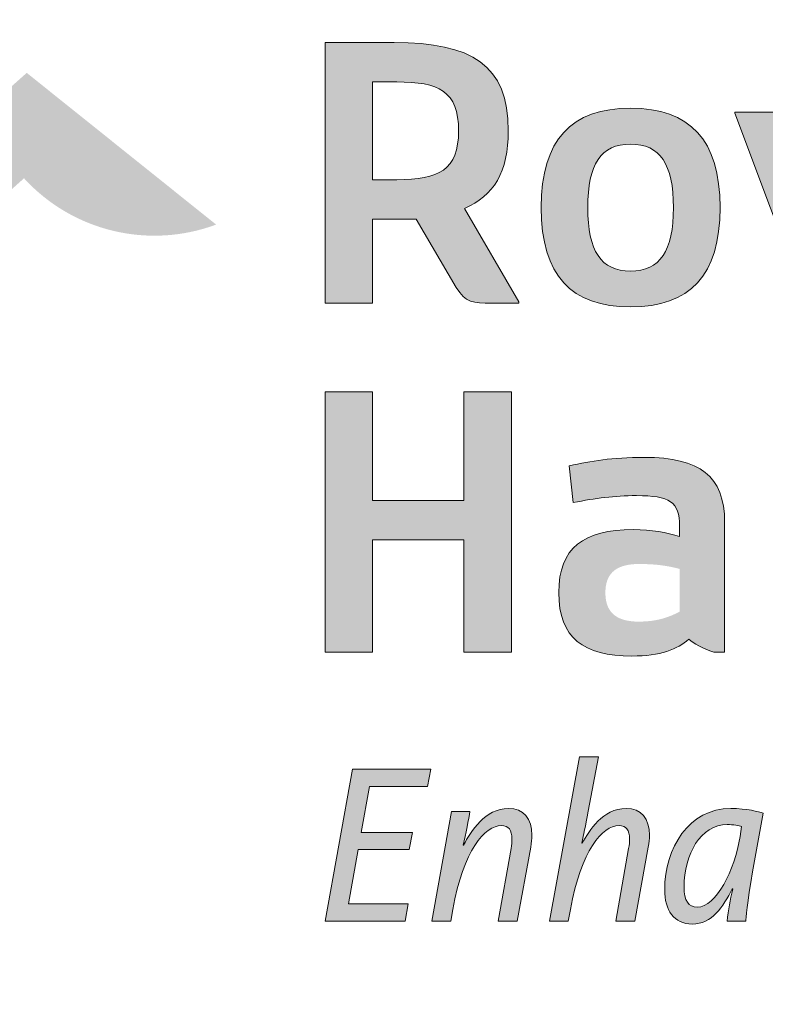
# Paper-space layout 'A3s' of a CAD drawing. Header units: metres. Extents: x 0 to 297, y 0 to 420.
# Tile 5 of 14: x 200.43 to 206.39, y 36.84 to 44.71. Entities that reach past the tile are written whole.
import ezdxf
from ezdxf.enums import TextEntityAlignment as Align

# ---------------------------------------------------------------- set-up
doc = ezdxf.new("R2010")
doc.units = ezdxf.units.M
doc.layers.add('X-XX-AL-TEKENBLAD_TITELBLOK-S', color=7, linetype='Continuous', lineweight=25)
doc.styles.add('RHTITLEBLOCK', font='arial.ttf')
doc.styles.add('RHTITLEBLOCK2', font='txt')

# ---------------------------------------------------------------- blocks, each defined once
blk = doc.blocks.new('RHDHV-NL-in bewerking')
at = {"color": 252, "style": 'RHTITLEBLOCK', "width": 0.9}
blk.add_text('in bewerking', height=12.5, rotation=20, dxfattribs=at).set_placement((-170, 5))
blk.add_attdef('DATE', (-81.7541, 37.1189), '', height=12.5, rotation=20, dxfattribs=at)
blk = doc.blocks.new('*U11')
h = blk.add_hatch(color=256)
h.dxf.hatch_style = 1
h.set_gradient(color1=(75, 173, 114), color2=(206, 217, 51), rotation=90, tint=1, name='HEMISPHERICAL')
h.paths.add_polyline_path([(-88.4145, 21.7625), (-86.5341, 23.4428, 0.305654), (-84.9985, 23.0727), (-86.5123, 24.2862), (-87.7484, 23.187), (-87.3943, 25.2578), (-88.3557, 25.1776, 0.247154)])
at = {"true_color": 0x00577e}
h = blk.add_hatch(color=146, dxfattribs=at)
h.dxf.hatch_style = 2
edge = h.paths.add_edge_path()
edge.add_spline(control_points=[(-84.1265, 24.5284), (-84.1265, 24.5284), (-83.5766, 24.5284), (-83.5766, 24.5284), (-82.9565, 24.5284), (-82.6631, 24.3541), (-82.6631, 23.8226), (-82.6631, 23.4927), (-82.7793, 23.3002), (-83.0144, 23.2025), (-83.0144, 23.2025), (-82.5777, 22.4539), (-82.5777, 22.4539), (-82.5777, 22.4539), (-82.5777, 22.445), (-82.5777, 22.445), (-82.5777, 22.445), (-82.7976, 22.445), (-82.7976, 22.445), (-82.9443, 22.445), (-83.0051, 22.445), (-83.0785, 22.5701), (-83.0785, 22.5701), (-83.3993, 23.117), (-83.3993, 23.117), (-83.3993, 23.117), (-83.7476, 23.117), (-83.7476, 23.117), (-83.7476, 23.117), (-83.7476, 22.445), (-83.7476, 22.445), (-83.7476, 22.445), (-84.1265, 22.445), (-84.1265, 22.445), (-84.1265, 22.445), (-84.1265, 24.5284), (-84.1265, 24.5284)], knot_values=[0, 0, 0, 0, 1, 1, 1, 2, 2, 2, 3, 3, 3, 4, 4, 4, 5, 5, 5, 6, 6, 6, 7, 7, 7, 8, 8, 8, 9, 9, 9, 10, 10, 10, 11, 11, 11, 12, 12, 12, 12], degree=3, periodic=0)
edge = h.paths.add_edge_path()
edge.add_spline(control_points=[(-83.5553, 24.2137), (-83.5553, 24.2137), (-83.7476, 24.2137), (-83.7476, 24.2137), (-83.7476, 24.2137), (-83.7476, 23.4316), (-83.7476, 23.4316), (-83.7476, 23.4316), (-83.5553, 23.4316), (-83.5553, 23.4316), (-83.2191, 23.4316), (-83.0604, 23.5081), (-83.0604, 23.8226), (-83.0604, 24.1404), (-83.2191, 24.2137), (-83.5553, 24.2137)], knot_values=[0, 0, 0, 0, 1, 1, 1, 2, 2, 2, 3, 3, 3, 4, 4, 4, 5, 5, 5, 5], degree=3, periodic=0)
h = blk.add_hatch(color=146, dxfattribs=at)
h.dxf.hatch_style = 2
edge = h.paths.add_edge_path()
edge.add_spline(control_points=[(-81.6854, 24.0029), (-81.2119, 24.0029), (-80.9703, 23.7524), (-80.9703, 23.2087), (-80.9703, 22.6648), (-81.2119, 22.4144), (-81.6854, 22.4144), (-82.1588, 22.4144), (-82.4, 22.6648), (-82.4, 23.2087), (-82.4, 23.7524), (-82.1588, 24.0029), (-81.6854, 24.0029)], knot_values=[0, 0, 0, 0, 1, 1, 1, 2, 2, 2, 3, 3, 3, 4, 4, 4, 4], degree=3, periodic=0)
edge = h.paths.add_edge_path()
edge.add_spline(control_points=[(-81.6854, 22.7013), (-81.4502, 22.7013), (-81.343, 22.8606), (-81.343, 23.2087), (-81.343, 23.5569), (-81.4502, 23.7157), (-81.6854, 23.7157), (-81.9237, 23.7157), (-82.0274, 23.5569), (-82.0274, 23.2087), (-82.0274, 22.8606), (-81.9237, 22.7013), (-81.6854, 22.7013)], knot_values=[0, 0, 0, 0, 1, 1, 1, 2, 2, 2, 3, 3, 3, 4, 4, 4, 4], degree=3, periodic=0)
h = blk.add_hatch(color=146, dxfattribs=at)
h.dxf.hatch_style = 2
edge = h.paths.add_edge_path()
edge.add_spline(control_points=[(-80.4845, 21.9071), (-80.4845, 21.9071), (-80.2829, 22.445), (-80.2829, 22.445), (-80.2829, 22.445), (-80.8512, 23.9631), (-80.8512, 23.9631), (-80.8512, 23.9631), (-80.8512, 23.9724), (-80.8512, 23.9724), (-80.8512, 23.9724), (-80.506, 23.9724), (-80.506, 23.9724), (-80.506, 23.9724), (-80.2402, 23.2362), (-80.2402, 23.2362), (-80.1821, 23.0742), (-80.1454, 22.9519), (-80.1118, 22.8116), (-80.1118, 22.8116), (-80.1056, 22.8116), (-80.1056, 22.8116), (-80.0722, 22.9519), (-80.0354, 23.0834), (-79.9804, 23.2362), (-79.9804, 23.2362), (-79.7116, 23.9724), (-79.7116, 23.9724), (-79.7116, 23.9724), (-79.3542, 23.9724), (-79.3542, 23.9724), (-79.3542, 23.9724), (-79.3542, 23.9631), (-79.3542, 23.9631), (-79.3542, 23.9631), (-80.0874, 22.008), (-80.0874, 22.008), (-80.1271, 21.898), (-80.2278, 21.898), (-80.3746, 21.898), (-80.3746, 21.898), (-80.4845, 21.898), (-80.4845, 21.898), (-80.4845, 21.898), (-80.4845, 21.9071), (-80.4845, 21.9071)], knot_values=[0, 0, 0, 0, 1, 1, 1, 2, 2, 2, 3, 3, 3, 4, 4, 4, 5, 5, 5, 6, 6, 6, 7, 7, 7, 8, 8, 8, 9, 9, 9, 10, 10, 10, 11, 11, 11, 12, 12, 12, 13, 13, 13, 14, 14, 14, 15, 15, 15, 15], degree=3, periodic=0)
h = blk.add_hatch(color=146, dxfattribs=at)
h.dxf.hatch_style = 2
h.paths.add_polyline_path([(-83.0176, 20.5502), (-83.7476, 20.5502), (-83.7476, 19.6522), (-84.1265, 19.6522), (-84.1265, 21.7355), (-83.7476, 21.7355), (-83.7476, 20.8649), (-83.0176, 20.8649), (-83.0176, 21.7355), (-82.6387, 21.7355), (-82.6387, 19.6522), (-83.0176, 19.6522)])
h = blk.add_hatch(color=146, dxfattribs=at)
h.dxf.hatch_style = 2
edge = h.paths.add_edge_path()
edge.add_spline(control_points=[(-80.9338, 20.6909), (-80.9338, 20.6909), (-80.9338, 19.6522), (-80.9338, 19.6522), (-80.9338, 19.6522), (-81.0194, 19.6522), (-81.0194, 19.6522), (-81.1109, 19.6826), (-81.1813, 19.7224), (-81.221, 19.7557), (-81.3124, 19.6764), (-81.4438, 19.6215), (-81.6761, 19.6215), (-82.061, 19.6215), (-82.2595, 19.7649), (-82.2595, 20.1288), (-82.2595, 20.4892), (-82.061, 20.6328), (-81.6639, 20.6328), (-81.5174, 20.6328), (-81.395, 20.6083), (-81.2943, 20.5777), (-81.2943, 20.5777), (-81.2943, 20.6602), (-81.2943, 20.6602), (-81.2943, 20.8558), (-81.3705, 20.9047), (-81.6394, 20.9047), (-81.8165, 20.9047), (-81.9663, 20.8832), (-82.1435, 20.8496), (-82.1435, 20.8496), (-82.1771, 21.143), (-82.1771, 21.143), (-81.9939, 21.1825), (-81.8441, 21.2102), (-81.5751, 21.2102), (-81.1324, 21.2102), (-80.9338, 21.0634), (-80.9338, 20.6909)], knot_values=[0, 0, 0, 0, 1, 1, 1, 2, 2, 2, 3, 3, 3, 4, 4, 4, 5, 5, 5, 6, 6, 6, 7, 7, 7, 8, 8, 8, 9, 9, 9, 10, 10, 10, 11, 11, 11, 12, 12, 12, 13, 13, 13, 13], degree=3, periodic=0)
edge = h.paths.add_edge_path()
edge.add_spline(control_points=[(-81.2943, 19.9757), (-81.2943, 19.9757), (-81.2943, 20.3184), (-81.2943, 20.3184), (-81.383, 20.3426), (-81.4806, 20.3579), (-81.6182, 20.3579), (-81.8227, 20.3579), (-81.8869, 20.2633), (-81.8869, 20.1288), (-81.8869, 19.9911), (-81.8227, 19.8967), (-81.6182, 19.8967), (-81.4685, 19.8967), (-81.3705, 19.9362), (-81.2943, 19.9757)], knot_values=[0, 0, 0, 0, 1, 1, 1, 2, 2, 2, 3, 3, 3, 4, 4, 4, 5, 5, 5, 5], degree=3, periodic=0)
at = {"true_color": 0x0086a8}
h = blk.add_hatch(color=134, dxfattribs=at)
h.dxf.hatch_style = 2
edge = h.paths.add_edge_path()
edge.add_spline(control_points=[(-82.0938, 18.8147), (-82.0938, 18.8147), (-81.9423, 18.8147), (-81.9423, 18.8147), (-81.9423, 18.8147), (-82.0244, 18.38), (-82.0244, 18.38), (-82.0482, 18.2504), (-82.0591, 18.1974), (-82.0755, 18.1245), (-82.0755, 18.1245), (-82.0719, 18.1245), (-82.0719, 18.1245), (-82.0171, 18.2248), (-81.9094, 18.4021), (-81.7213, 18.4021), (-81.599, 18.4021), (-81.5351, 18.3217), (-81.5351, 18.1883), (-81.5351, 18.1592), (-81.5387, 18.128), (-81.5442, 18.0933), (-81.5442, 18.0933), (-81.6519, 17.5), (-81.6519, 17.5), (-81.6519, 17.5), (-81.8035, 17.5), (-81.8035, 17.5), (-81.8035, 17.5), (-81.7012, 18.0823), (-81.7012, 18.0823), (-81.6958, 18.1097), (-81.694, 18.1353), (-81.694, 18.1573), (-81.694, 18.2302), (-81.7213, 18.2649), (-81.7779, 18.2649), (-81.9112, 18.2649), (-82.0811, 18.0678), (-82.1669, 17.5949), (-82.1669, 17.5949), (-82.1833, 17.5), (-82.1833, 17.5), (-82.1833, 17.5), (-82.3348, 17.5), (-82.3348, 17.5), (-82.3348, 17.5), (-82.0938, 18.8147), (-82.0938, 18.8147)], knot_values=[0, 0, 0, 0, 1, 1, 1, 2, 2, 2, 3, 3, 3, 4, 4, 4, 5, 5, 5, 6, 6, 6, 7, 7, 7, 8, 8, 8, 9, 9, 9, 10, 10, 10, 11, 11, 11, 12, 12, 12, 13, 13, 13, 14, 14, 14, 15, 15, 15, 16, 16, 16, 16], degree=3, periodic=0)
h = blk.add_hatch(color=134, dxfattribs=at)
h.dxf.hatch_style = 2
h.paths.add_polyline_path([(-83.9097, 18.716), (-83.2834, 18.716), (-83.309, 18.5772), (-83.7727, 18.5772), (-83.8403, 18.2103), (-83.4295, 18.2103), (-83.455, 18.0734), (-83.8622, 18.0734), (-83.9408, 17.6388), (-83.4623, 17.6388), (-83.4879, 17.5), (-84.127, 17.5)])
h = blk.add_hatch(color=134, dxfattribs=at)
h.dxf.hatch_style = 2
edge = h.paths.add_edge_path()
edge.add_spline(control_points=[(-83.1159, 18.3781), (-83.1159, 18.3781), (-82.9698, 18.3781), (-82.9698, 18.3781), (-82.9789, 18.3217), (-83.0026, 18.1939), (-83.0246, 18.1097), (-83.0246, 18.1097), (-83.0209, 18.1097), (-83.0209, 18.1097), (-82.9607, 18.2211), (-82.8493, 18.4021), (-82.6612, 18.4021), (-82.5389, 18.4021), (-82.4749, 18.3217), (-82.4749, 18.1883), (-82.4749, 18.1592), (-82.4786, 18.128), (-82.4841, 18.0933), (-82.4841, 18.0933), (-82.5918, 17.5), (-82.5918, 17.5), (-82.5918, 17.5), (-82.7434, 17.5), (-82.7434, 17.5), (-82.7434, 17.5), (-82.6411, 18.0823), (-82.6411, 18.0823), (-82.6356, 18.1097), (-82.6338, 18.1353), (-82.6338, 18.1573), (-82.6338, 18.2302), (-82.6612, 18.2649), (-82.7178, 18.2649), (-82.8511, 18.2649), (-83.0209, 18.0678), (-83.1067, 17.5949), (-83.1067, 17.5949), (-83.1232, 17.5), (-83.1232, 17.5), (-83.1232, 17.5), (-83.2747, 17.5), (-83.2747, 17.5), (-83.2747, 17.5), (-83.1159, 18.3781), (-83.1159, 18.3781)], knot_values=[0, 0, 0, 0, 1, 1, 1, 2, 2, 2, 3, 3, 3, 4, 4, 4, 5, 5, 5, 6, 6, 6, 7, 7, 7, 8, 8, 8, 9, 9, 9, 10, 10, 10, 11, 11, 11, 12, 12, 12, 13, 13, 13, 14, 14, 14, 15, 15, 15, 15], degree=3, periodic=0)
h = blk.add_hatch(color=134, dxfattribs=at)
h.dxf.hatch_style = 2
edge = h.paths.add_edge_path()
edge.add_spline(control_points=[(-81.4132, 17.752), (-81.4132, 18.0861), (-81.2197, 18.4021), (-80.8855, 18.4021), (-80.7541, 18.4021), (-80.6628, 18.3763), (-80.6263, 18.3636), (-80.6263, 18.3636), (-80.7103, 17.8962), (-80.7103, 17.8962), (-80.7541, 17.6514), (-80.7651, 17.5126), (-80.7651, 17.5), (-80.7651, 17.5), (-80.9148, 17.5), (-80.9148, 17.5), (-80.9038, 17.5912), (-80.8911, 17.6697), (-80.8691, 17.7593), (-80.8691, 17.7593), (-80.8728, 17.7593), (-80.8728, 17.7593), (-80.9458, 17.6148), (-81.0353, 17.4779), (-81.1942, 17.4779), (-81.3384, 17.4779), (-81.4132, 17.5893), (-81.4132, 17.752)], knot_values=[0, 0, 0, 0, 1, 1, 1, 2, 2, 2, 3, 3, 3, 4, 4, 4, 5, 5, 5, 6, 6, 6, 7, 7, 7, 8, 8, 8, 9, 9, 9, 9], degree=3, periodic=0)
edge = h.paths.add_edge_path()
edge.add_spline(control_points=[(-80.8107, 18.1791), (-80.8107, 18.1791), (-80.7979, 18.2576), (-80.7979, 18.2576), (-80.818, 18.2649), (-80.8655, 18.2741), (-80.913, 18.2741), (-81.1266, 18.2741), (-81.258, 18.035), (-81.258, 17.7757), (-81.258, 17.6624), (-81.2215, 17.6132), (-81.1521, 17.6132), (-81.0042, 17.6132), (-80.8509, 17.9072), (-80.8107, 18.1791)], knot_values=[0, 0, 0, 0, 1, 1, 1, 2, 2, 2, 3, 3, 3, 4, 4, 4, 5, 5, 5, 5], degree=3, periodic=0)
at = {"color": 146, "lineweight": 0, "true_color": 0x00577e}
blk.add_lwpolyline([(-83.0176, 20.5502), (-83.7476, 20.5502), (-83.7476, 19.6522), (-84.1265, 19.6522), (-84.1265, 21.7355), (-83.7476, 21.7355), (-83.7476, 20.8649), (-83.0176, 20.8649), (-83.0176, 21.7355), (-82.6387, 21.7355), (-82.6387, 19.6522), (-83.0176, 19.6522), (-83.0176, 20.5502)], dxfattribs=at)
at = {"color": 134, "lineweight": 0, "true_color": 0x0086a8}
blk.add_lwpolyline([(-83.9097, 18.716), (-83.2834, 18.716), (-83.309, 18.5772), (-83.7727, 18.5772), (-83.8403, 18.2103), (-83.4295, 18.2103), (-83.455, 18.0734), (-83.8622, 18.0734), (-83.9408, 17.6388), (-83.4623, 17.6388), (-83.4879, 17.5), (-84.127, 17.5), (-83.9097, 18.716)], dxfattribs=at)
at = {"color": 146, "lineweight": 0, "true_color": 0x00577e}
for points, knots in [([(-84.1265, 24.5284), (-84.1265, 24.5284), (-83.5766, 24.5284), (-83.5766, 24.5284), (-82.9565, 24.5284), (-82.6631, 24.3541), (-82.6631, 23.8226), (-82.6631, 23.4927), (-82.7793, 23.3002), (-83.0144, 23.2025), (-83.0144, 23.2025), (-82.5777, 22.4539), (-82.5777, 22.4539), (-82.5777, 22.4539), (-82.5777, 22.445), (-82.5777, 22.445), (-82.5777, 22.445), (-82.7976, 22.445), (-82.7976, 22.445), (-82.9443, 22.445), (-83.0051, 22.445), (-83.0785, 22.5701), (-83.0785, 22.5701), (-83.3993, 23.117), (-83.3993, 23.117), (-83.3993, 23.117), (-83.7476, 23.117), (-83.7476, 23.117), (-83.7476, 23.117), (-83.7476, 22.445), (-83.7476, 22.445), (-83.7476, 22.445), (-84.1265, 22.445), (-84.1265, 22.445), (-84.1265, 22.445), (-84.1265, 24.5284), (-84.1265, 24.5284)], [0, 0, 0, 0, 1, 1, 1, 2, 2, 2, 3, 3, 3, 4, 4, 4, 5, 5, 5, 6, 6, 6, 7, 7, 7, 8, 8, 8, 9, 9, 9, 10, 10, 10, 11, 11, 11, 12, 12, 12, 12]), ([(-83.5553, 24.2137), (-83.5553, 24.2137), (-83.7476, 24.2137), (-83.7476, 24.2137), (-83.7476, 24.2137), (-83.7476, 23.4316), (-83.7476, 23.4316), (-83.7476, 23.4316), (-83.5553, 23.4316), (-83.5553, 23.4316), (-83.2191, 23.4316), (-83.0604, 23.5081), (-83.0604, 23.8226), (-83.0604, 24.1404), (-83.2191, 24.2137), (-83.5553, 24.2137)], [0, 0, 0, 0, 1, 1, 1, 2, 2, 2, 3, 3, 3, 4, 4, 4, 5, 5, 5, 5]), ([(-81.6854, 24.0029), (-81.2119, 24.0029), (-80.9703, 23.7524), (-80.9703, 23.2087), (-80.9703, 22.6648), (-81.2119, 22.4144), (-81.6854, 22.4144), (-82.1588, 22.4144), (-82.4, 22.6648), (-82.4, 23.2087), (-82.4, 23.7524), (-82.1588, 24.0029), (-81.6854, 24.0029)], [0, 0, 0, 0, 1, 1, 1, 2, 2, 2, 3, 3, 3, 4, 4, 4, 4]), ([(-80.4845, 21.9071), (-80.4845, 21.9071), (-80.2829, 22.445), (-80.2829, 22.445), (-80.2829, 22.445), (-80.8512, 23.9631), (-80.8512, 23.9631), (-80.8512, 23.9631), (-80.8512, 23.9724), (-80.8512, 23.9724), (-80.8512, 23.9724), (-80.506, 23.9724), (-80.506, 23.9724), (-80.506, 23.9724), (-80.2402, 23.2362), (-80.2402, 23.2362), (-80.1821, 23.0742), (-80.1454, 22.9519), (-80.1118, 22.8116), (-80.1118, 22.8116), (-80.1056, 22.8116), (-80.1056, 22.8116), (-80.0722, 22.9519), (-80.0354, 23.0834), (-79.9804, 23.2362), (-79.9804, 23.2362), (-79.7116, 23.9724), (-79.7116, 23.9724), (-79.7116, 23.9724), (-79.3542, 23.9724), (-79.3542, 23.9724), (-79.3542, 23.9724), (-79.3542, 23.9631), (-79.3542, 23.9631), (-79.3542, 23.9631), (-80.0874, 22.008), (-80.0874, 22.008), (-80.1271, 21.898), (-80.2278, 21.898), (-80.3746, 21.898), (-80.3746, 21.898), (-80.4845, 21.898), (-80.4845, 21.898), (-80.4845, 21.898), (-80.4845, 21.9071), (-80.4845, 21.9071)], [0, 0, 0, 0, 1, 1, 1, 2, 2, 2, 3, 3, 3, 4, 4, 4, 5, 5, 5, 6, 6, 6, 7, 7, 7, 8, 8, 8, 9, 9, 9, 10, 10, 10, 11, 11, 11, 12, 12, 12, 13, 13, 13, 14, 14, 14, 15, 15, 15, 15]), ([(-81.6854, 22.7013), (-81.4502, 22.7013), (-81.343, 22.8606), (-81.343, 23.2087), (-81.343, 23.5569), (-81.4502, 23.7157), (-81.6854, 23.7157), (-81.9237, 23.7157), (-82.0274, 23.5569), (-82.0274, 23.2087), (-82.0274, 22.8606), (-81.9237, 22.7013), (-81.6854, 22.7013)], [0, 0, 0, 0, 1, 1, 1, 2, 2, 2, 3, 3, 3, 4, 4, 4, 4]), ([(-80.9338, 20.6909), (-80.9338, 20.6909), (-80.9338, 19.6522), (-80.9338, 19.6522), (-80.9338, 19.6522), (-81.0194, 19.6522), (-81.0194, 19.6522), (-81.1109, 19.6826), (-81.1813, 19.7224), (-81.221, 19.7557), (-81.3124, 19.6764), (-81.4438, 19.6215), (-81.6761, 19.6215), (-82.061, 19.6215), (-82.2595, 19.7649), (-82.2595, 20.1288), (-82.2595, 20.4892), (-82.061, 20.6328), (-81.6639, 20.6328), (-81.5174, 20.6328), (-81.395, 20.6083), (-81.2943, 20.5777), (-81.2943, 20.5777), (-81.2943, 20.6602), (-81.2943, 20.6602), (-81.2943, 20.8558), (-81.3705, 20.9047), (-81.6394, 20.9047), (-81.8165, 20.9047), (-81.9663, 20.8832), (-82.1435, 20.8496), (-82.1435, 20.8496), (-82.1771, 21.143), (-82.1771, 21.143), (-81.9939, 21.1825), (-81.8441, 21.2102), (-81.5751, 21.2102), (-81.1324, 21.2102), (-80.9338, 21.0634), (-80.9338, 20.6909)], [0, 0, 0, 0, 1, 1, 1, 2, 2, 2, 3, 3, 3, 4, 4, 4, 5, 5, 5, 6, 6, 6, 7, 7, 7, 8, 8, 8, 9, 9, 9, 10, 10, 10, 11, 11, 11, 12, 12, 12, 13, 13, 13, 13])]:
    blk.add_open_spline(points, degree=3, knots=knots, dxfattribs=at)
at = {"color": 134, "lineweight": 0, "true_color": 0x0086a8}
for points, knots in [([(-82.0938, 18.8147), (-82.0938, 18.8147), (-81.9423, 18.8147), (-81.9423, 18.8147), (-81.9423, 18.8147), (-82.0244, 18.38), (-82.0244, 18.38), (-82.0482, 18.2504), (-82.0591, 18.1974), (-82.0755, 18.1245), (-82.0755, 18.1245), (-82.0719, 18.1245), (-82.0719, 18.1245), (-82.0171, 18.2248), (-81.9094, 18.4021), (-81.7213, 18.4021), (-81.599, 18.4021), (-81.5351, 18.3217), (-81.5351, 18.1883), (-81.5351, 18.1592), (-81.5387, 18.128), (-81.5442, 18.0933), (-81.5442, 18.0933), (-81.6519, 17.5), (-81.6519, 17.5), (-81.6519, 17.5), (-81.8035, 17.5), (-81.8035, 17.5), (-81.8035, 17.5), (-81.7012, 18.0823), (-81.7012, 18.0823), (-81.6958, 18.1097), (-81.694, 18.1353), (-81.694, 18.1573), (-81.694, 18.2302), (-81.7213, 18.2649), (-81.7779, 18.2649), (-81.9112, 18.2649), (-82.0811, 18.0678), (-82.1669, 17.5949), (-82.1669, 17.5949), (-82.1833, 17.5), (-82.1833, 17.5), (-82.1833, 17.5), (-82.3348, 17.5), (-82.3348, 17.5), (-82.3348, 17.5), (-82.0938, 18.8147), (-82.0938, 18.8147)], [0, 0, 0, 0, 1, 1, 1, 2, 2, 2, 3, 3, 3, 4, 4, 4, 5, 5, 5, 6, 6, 6, 7, 7, 7, 8, 8, 8, 9, 9, 9, 10, 10, 10, 11, 11, 11, 12, 12, 12, 13, 13, 13, 14, 14, 14, 15, 15, 15, 16, 16, 16, 16]), ([(-83.1159, 18.3781), (-83.1159, 18.3781), (-82.9698, 18.3781), (-82.9698, 18.3781), (-82.9789, 18.3217), (-83.0026, 18.1939), (-83.0246, 18.1097), (-83.0246, 18.1097), (-83.0209, 18.1097), (-83.0209, 18.1097), (-82.9607, 18.2211), (-82.8493, 18.4021), (-82.6612, 18.4021), (-82.5389, 18.4021), (-82.4749, 18.3217), (-82.4749, 18.1883), (-82.4749, 18.1592), (-82.4786, 18.128), (-82.4841, 18.0933), (-82.4841, 18.0933), (-82.5918, 17.5), (-82.5918, 17.5), (-82.5918, 17.5), (-82.7434, 17.5), (-82.7434, 17.5), (-82.7434, 17.5), (-82.6411, 18.0823), (-82.6411, 18.0823), (-82.6356, 18.1097), (-82.6338, 18.1353), (-82.6338, 18.1573), (-82.6338, 18.2302), (-82.6612, 18.2649), (-82.7178, 18.2649), (-82.8511, 18.2649), (-83.0209, 18.0678), (-83.1067, 17.5949), (-83.1067, 17.5949), (-83.1232, 17.5), (-83.1232, 17.5), (-83.1232, 17.5), (-83.2747, 17.5), (-83.2747, 17.5), (-83.2747, 17.5), (-83.1159, 18.3781), (-83.1159, 18.3781)], [0, 0, 0, 0, 1, 1, 1, 2, 2, 2, 3, 3, 3, 4, 4, 4, 5, 5, 5, 6, 6, 6, 7, 7, 7, 8, 8, 8, 9, 9, 9, 10, 10, 10, 11, 11, 11, 12, 12, 12, 13, 13, 13, 14, 14, 14, 15, 15, 15, 15]), ([(-81.4132, 17.752), (-81.4132, 18.0861), (-81.2197, 18.4021), (-80.8855, 18.4021), (-80.7541, 18.4021), (-80.6628, 18.3763), (-80.6263, 18.3636), (-80.6263, 18.3636), (-80.7103, 17.8962), (-80.7103, 17.8962), (-80.7541, 17.6514), (-80.7651, 17.5126), (-80.7651, 17.5), (-80.7651, 17.5), (-80.9148, 17.5), (-80.9148, 17.5), (-80.9038, 17.5912), (-80.8911, 17.6697), (-80.8691, 17.7593), (-80.8691, 17.7593), (-80.8728, 17.7593), (-80.8728, 17.7593), (-80.9458, 17.6148), (-81.0353, 17.4779), (-81.1942, 17.4779), (-81.3384, 17.4779), (-81.4132, 17.5893), (-81.4132, 17.752)], [0, 0, 0, 0, 1, 1, 1, 2, 2, 2, 3, 3, 3, 4, 4, 4, 5, 5, 5, 6, 6, 6, 7, 7, 7, 8, 8, 8, 9, 9, 9, 9]), ([(-80.8107, 18.1791), (-80.8107, 18.1791), (-80.7979, 18.2576), (-80.7979, 18.2576), (-80.818, 18.2649), (-80.8655, 18.2741), (-80.913, 18.2741), (-81.1266, 18.2741), (-81.258, 18.035), (-81.258, 17.7757), (-81.258, 17.6624), (-81.2215, 17.6132), (-81.1521, 17.6132), (-81.0042, 17.6132), (-80.8509, 17.9072), (-80.8107, 18.1791)], [0, 0, 0, 0, 1, 1, 1, 2, 2, 2, 3, 3, 3, 4, 4, 4, 5, 5, 5, 5])]:
    blk.add_open_spline(points, degree=3, knots=knots, dxfattribs=at)
at = {"style": 'RHTITLEBLOCK'}
for tag, height, p in [('REVISIE', 1.6, (-175, 50.05)), ('NL_META_BLADNUMMER', 2.5, (-78.5, 2)), ('NL_META_AANTAL_BLADEN', 2.5, (-67.5, 2))]:
    blk.add_attdef(tag, text='', height=height, dxfattribs=at).set_placement(p, align=Align.CENTER)
for tag, p, height in [('WIJZIGINGSOMSCHRIJVING', (-168.2, 50.05), 1.6), ('NL_META_OPSTELLER', (-83.2, 50.05), 1.6), ('GECONTROLEERD', (-60.2, 50.05), 1.6), ('NL_META_AUTORISATOR', (-37.2, 50.05), 1.6), ('NL_META_UITGAVE', (-14.2, 50.05), 1.6), ('CLIENT01', (-176.4, 36.5), 2.5), ('NL_META_PROJECTOMSCHRIJVING', (-86.4, 36.5), 2.5), ('CLIENT02', (-176.4, 32), 2.5), ('NL_META_PROJECTOMSCHRIJVING_02', (-86.4, 32), 2.5), ('NL_META_TEKENINGOMSCHRIJVING', (-176.4, 21.5), 2.5), ('NL_META_TEKENINGOMSCHRIJVING_02', (-176.4, 17), 2.5), ('NL_META_DOCUMENTSTATUS', (-58.4, 13.5), 2.5), ('NL_META_REVISIE', (-17.2338, 13.5), 2.5), ('NL_META_TEKENINGOMSCHRIJVING_03', (-176.4, 12.5), 2.5), ('NL_META_TEKENBLADFORMAAT', (-176.4, 2.1542), 2.5), ('SCALE', (-148.4, 2.1542), 2.5), ('FASE', (-115.4, 2), 2.5)]:
    blk.add_attdef(tag, p, '', height=height, dxfattribs=at)
blk.add_attdef('FILENAME', text='', height=1, rotation=90, dxfattribs=at).set_placement((1.5, 13), align=Align.MIDDLE_LEFT)
at = {"style": 'RHTITLEBLOCK2'}
for tag, p in [('NL_META_EIGENAAR', (-64.5, 14.4444)), ('AFDELING', (-64.5, 12.5))]:
    blk.add_attdef(tag, text='', height=1, dxfattribs=at).set_placement(p, align=Align.RIGHT)
at = {"style": 'RHTITLEBLOCK'}
blk.add_attdef('NL_META_ID_NUMMER', text='', height=2.6834, dxfattribs=at).set_placement((-58.4, 2), (-3.6, 2), align=Align.ALIGNED)
at = {"layer": 'Defpoints', "style": 'RHTITLEBLOCK', "flags": 2}
for tag, p in [('NL_META_DOCUMENTSOORT', (-168.2, -2.3)), ('NL_META_TAAL', (-121.2, -2.3))]:
    blk.add_attdef(tag, p, '', height=1.8, dxfattribs=at)

psp = doc.layouts.new('A3s')

# ---------------------------------------------------------------- block references
psp.add_blockref('RHDHV-NL-in bewerking', (287, 20))
at = {"layer": 'X-XX-AL-TEKENBLAD_TITELBLOK-S'}
psp.add_blockref('*U11', (287, 20), dxfattribs=at)

doc.saveas('drawing.dxf')
